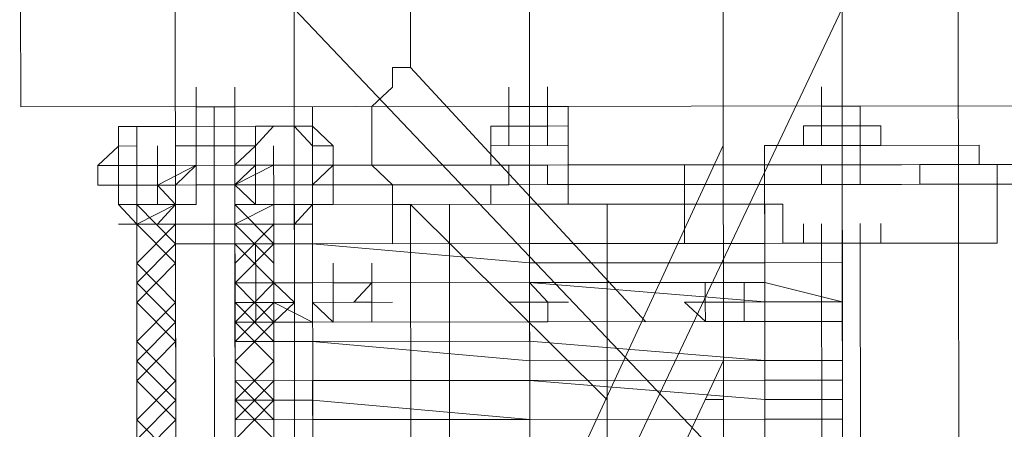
# Model space of a CAD drawing. Header units: inches. Extents: x -5850 to 5646, y 8947 to 13007.
# Tile 199 of 256: x -4348 to -4327, y 11327 to 11336. Entities that reach past the tile are written whole.
import ezdxf

# ---------------------------------------------------------------- set-up
doc = ezdxf.new("R2010")
doc.units = ezdxf.units.IN
doc.header["$MEASUREMENT"] = 0
doc.layers.add('at_Entity', color=7, linetype='Continuous')
doc.layers.add('at_Rect', color=7, linetype='Continuous')

msp = doc.modelspace()

# ---------------------------------------------------------------- linework, layer by layer
at = {"layer": 'at_Entity', "color": 7, "lineweight": 20}
for p, q in [((-4333.276, 11360.9), (-4333.232, 11311.053)), ((-4345.098, 11360.89), (-4345.054, 11311.042)), ((-4342.488, 11311.044), (-4342.511, 11335.965)), ((-4342.511, 11335.965), (-4318.844, 11311.065)), ((-4330.689, 11335.976), (-4342.488, 11311.044)), ((-4340, 11334.702), (-4340.001, 11335.968)), ((-4330.666, 11311.055), (-4330.689, 11335.976)), ((-4328.157, 11311.057), (-4328.179, 11335.978)), ((-4340.391, 11334.701), (-4340, 11334.702)), ((-4340.39, 11334.278), (-4340.391, 11334.701)), ((-4340, 11334.702), (-4334.921, 11329.213)), ((-4344.628, 11333.856), (-4344.628, 11334.274)), ((-4343.791, 11333.856), (-4343.792, 11334.275)), ((-4340.836, 11333.859), (-4340.39, 11334.278)), ((-4337.88, 11333.862), (-4337.881, 11334.28)), ((-4337.044, 11333.862), (-4337.044, 11334.281)), ((-4337.044, 11333.862), (-4337.044, 11334.281)), ((-4331.133, 11333.868), (-4331.133, 11334.286)), ((-4343.791, 11333.856), (-4344.628, 11333.856)), ((-4344.628, 11333.856), (-4344.627, 11333.432)), ((-4344.628, 11333.856), (-4343.791, 11333.856)), ((-4343.791, 11333.856), (-4343.791, 11333.432)), ((-4340.835, 11332.593), (-4340.836, 11333.859)), ((-4337.044, 11333.862), (-4337.88, 11333.862)), ((-4337.88, 11333.862), (-4337.88, 11333.438)), ((-4337.88, 11333.862), (-4337.044, 11333.862)), ((-4337.434, 11333.862), (-4337.044, 11333.862)), ((-4337.044, 11333.862), (-4336.598, 11333.863)), ((-4337.044, 11333.862), (-4337.044, 11333.438)), ((-4336.597, 11333.439), (-4336.598, 11333.863)), ((-4336.597, 11333.439), (-4336.598, 11333.863)), ((-4330.296, 11333.868), (-4331.133, 11333.868)), ((-4331.133, 11333.444), (-4331.133, 11333.868)), ((-4331.133, 11333.868), (-4330.296, 11333.868)), ((-4330.296, 11333.868), (-4330.296, 11333.445)), ((-4345.464, 11333.431), (-4346.3, 11333.43)), ((-4346.3, 11333.43), (-4346.3, 11333.006)), ((-4345.91, 11333.007), (-4345.91, 11333.431)), ((-4345.91, 11333.431), (-4345.464, 11333.431)), ((-4345.464, 11333.431), (-4345.074, 11333.431)), ((-4345.464, 11333.431), (-4345.074, 11333.431)), ((-4345.074, 11333.431), (-4343.345, 11333.433)), ((-4345.073, 11333.008), (-4345.074, 11333.431)), ((-4345.074, 11333.431), (-4345.073, 11333.008)), ((-4345.074, 11333.431), (-4345.073, 11333.008)), ((-4344.627, 11333.432), (-4344.627, 11333.008)), ((-4343.791, 11333.432), (-4343.791, 11333.009)), ((-4343.345, 11333.433), (-4343.345, 11333.009)), ((-4343.345, 11333.009), (-4343.345, 11333.433)), ((-4343.345, 11333.009), (-4343.345, 11333.433)), ((-4343.345, 11333.433), (-4342.955, 11333.433)), ((-4343.345, 11333.009), (-4342.955, 11333.433)), ((-4342.955, 11333.433), (-4342.118, 11333.434)), ((-4342.955, 11333.433), (-4342.508, 11333.434)), ((-4342.508, 11333.434), (-4342.118, 11333.01)), ((-4342.118, 11333.434), (-4341.672, 11333.011)), ((-4337.044, 11333.438), (-4338.27, 11333.437)), ((-4338.27, 11333.014), (-4338.27, 11333.437)), ((-4338.27, 11333.437), (-4338.27, 11333.014)), ((-4337.88, 11333.438), (-4337.88, 11333.014)), ((-4337.044, 11333.438), (-4336.597, 11333.439)), ((-4337.044, 11333.438), (-4337.043, 11333.015)), ((-4336.597, 11333.439), (-4336.597, 11333.015)), ((-4336.597, 11333.439), (-4336.597, 11333.015)), ((-4331.523, 11333.443), (-4331.133, 11333.444)), ((-4331.523, 11333.443), (-4331.523, 11333.02)), ((-4331.133, 11333.444), (-4330.296, 11333.445)), ((-4330.296, 11333.445), (-4331.133, 11333.444)), ((-4331.132, 11333.02), (-4331.133, 11333.444)), ((-4331.133, 11333.444), (-4331.132, 11333.02)), ((-4329.85, 11333.445), (-4330.296, 11333.445)), ((-4330.296, 11333.445), (-4329.85, 11333.445)), ((-4329.85, 11333.445), (-4329.85, 11333.021)), ((-4346.3, 11333.006), (-4346.746, 11332.588)), ((-4346.3, 11333.006), (-4345.91, 11333.007)), ((-4346.3, 11332.588), (-4346.3, 11333.006)), ((-4345.909, 11332.589), (-4345.91, 11333.007)), ((-4345.073, 11333.008), (-4343.345, 11333.009)), ((-4345.073, 11333.008), (-4345.073, 11332.589)), ((-4343.344, 11332.591), (-4343.345, 11333.009)), ((-4343.345, 11333.009), (-4343.344, 11332.591)), ((-4342.115, 11330.055), (-4342.118, 11333.01)), ((-4342.118, 11333.01), (-4342.117, 11332.592)), ((-4341.672, 11333.011), (-4341.671, 11332.592)), ((-4333.251, 11333.018), (-4341.655, 11314.848)), ((-4336.597, 11333.015), (-4338.27, 11333.014)), ((-4338.27, 11333.014), (-4338.27, 11332.595)), ((-4336.597, 11333.015), (-4336.597, 11332.597)), ((-4336.597, 11333.015), (-4336.597, 11332.597)), ((-4331.132, 11333.02), (-4332.359, 11333.019)), ((-4332.359, 11333.019), (-4332.359, 11332.601)), ((-4332.356, 11330.063), (-4332.359, 11333.019)), ((-4330.296, 11333.021), (-4331.132, 11333.02)), ((-4329.85, 11333.021), (-4331.132, 11333.02)), ((-4330.295, 11332.602), (-4330.296, 11333.021)), ((-4329.85, 11333.021), (-4330.296, 11333.021)), ((-4327.731, 11333.023), (-4329.85, 11333.021)), ((-4327.73, 11332.605), (-4327.731, 11333.023)), ((-4327.73, 11332.605), (-4327.731, 11333.023)), ((-4346.3, 11332.588), (-4346.746, 11332.588)), ((-4346.746, 11332.588), (-4346.745, 11332.164)), ((-4346.746, 11332.588), (-4346.745, 11332.164)), ((-4345.909, 11332.589), (-4346.3, 11332.588)), ((-4345.909, 11332.589), (-4346.3, 11332.588)), ((-4346.3, 11332.588), (-4346.299, 11331.741)), ((-4346.3, 11332.588), (-4346.299, 11332.164)), ((-4346.299, 11332.164), (-4346.3, 11332.588)), ((-4345.909, 11331.741), (-4345.909, 11332.589)), ((-4345.463, 11332.589), (-4345.909, 11332.589)), ((-4345.909, 11332.589), (-4345.909, 11332.165)), ((-4345.073, 11332.589), (-4345.463, 11332.589)), ((-4345.073, 11332.589), (-4343.344, 11332.591)), ((-4344.627, 11332.59), (-4345.073, 11332.589)), ((-4345.072, 11332.165), (-4345.073, 11332.589)), ((-4344.626, 11332.166), (-4344.627, 11332.59)), ((-4344.627, 11332.59), (-4344.626, 11332.166)), ((-4343.344, 11332.591), (-4343.79, 11332.59)), ((-4343.79, 11332.59), (-4343.79, 11332.167)), ((-4343.79, 11332.59), (-4343.79, 11332.167)), ((-4343.79, 11332.167), (-4343.79, 11332.59)), ((-4343.79, 11332.167), (-4343.79, 11332.59)), ((-4342.954, 11332.591), (-4343.344, 11332.591)), ((-4343.344, 11332.167), (-4343.344, 11332.591)), ((-4338.27, 11332.595), (-4342.954, 11332.591)), ((-4342.953, 11332.167), (-4342.954, 11332.591)), ((-4342.117, 11332.592), (-4342.117, 11331.744)), ((-4342.117, 11332.168), (-4342.117, 11332.592)), ((-4342.117, 11332.168), (-4342.117, 11332.592)), ((-4342.117, 11332.592), (-4341.671, 11332.592)), ((-4341.671, 11332.592), (-4342.117, 11332.168)), ((-4341.671, 11332.592), (-4341.671, 11332.169)), ((-4340.388, 11332.17), (-4340.835, 11332.593)), ((-4337.879, 11332.596), (-4338.27, 11332.595)), ((-4337.043, 11332.596), (-4338.27, 11332.595)), ((-4337.879, 11332.172), (-4337.879, 11332.596)), ((-4337.879, 11332.596), (-4337.043, 11332.596)), ((-4336.597, 11332.597), (-4337.043, 11332.596)), ((-4337.042, 11332.173), (-4337.043, 11332.596)), ((-4332.805, 11332.6), (-4336.597, 11332.597)), ((-4336.596, 11332.173), (-4336.597, 11332.597)), ((-4334.087, 11332.175), (-4334.087, 11332.599)), ((-4334.087, 11332.175), (-4334.087, 11332.599)), ((-4332.359, 11332.601), (-4332.805, 11332.6)), ((-4331.522, 11332.601), (-4332.359, 11332.601)), ((-4331.522, 11332.601), (-4330.686, 11332.602)), ((-4331.131, 11332.178), (-4331.132, 11332.602)), ((-4330.686, 11332.602), (-4329.403, 11332.603)), ((-4329.013, 11332.604), (-4330.295, 11332.602)), ((-4330.295, 11332.179), (-4330.295, 11332.602)), ((-4329.013, 11332.604), (-4329.403, 11332.603)), ((-4328.567, 11332.604), (-4329.013, 11332.604)), ((-4329.012, 11332.18), (-4329.013, 11332.604)), ((-4328.567, 11332.604), (-4327.73, 11332.605)), ((-4328.176, 11332.181), (-4328.176, 11332.604)), ((-4327.34, 11332.605), (-4327.73, 11332.605)), ((-4326.057, 11332.606), (-4327.34, 11332.605)), ((-4327.339, 11332.181), (-4327.34, 11332.605)), ((-4346.299, 11332.164), (-4346.745, 11332.164)), ((-4346.745, 11332.164), (-4346.299, 11332.164)), ((-4345.909, 11332.165), (-4346.299, 11332.164)), ((-4346.299, 11331.741), (-4346.299, 11332.164)), ((-4346.299, 11332.164), (-4346.299, 11331.741)), ((-4345.463, 11332.165), (-4345.909, 11332.165)), ((-4345.909, 11331.741), (-4345.909, 11332.165)), ((-4345.909, 11331.741), (-4345.909, 11332.165)), ((-4345.909, 11331.741), (-4345.909, 11332.165)), ((-4345.463, 11332.165), (-4345.072, 11332.165)), ((-4345.462, 11331.741), (-4345.463, 11332.165)), ((-4345.072, 11332.165), (-4345.463, 11332.165)), ((-4344.626, 11332.166), (-4345.072, 11332.165)), ((-4345.072, 11331.742), (-4345.072, 11332.165)), ((-4345.072, 11332.165), (-4345.071, 11330.894)), ((-4345.072, 11331.742), (-4345.072, 11332.165)), ((-4345.072, 11331.742), (-4345.072, 11332.165)), ((-4344.626, 11332.166), (-4343.79, 11332.167)), ((-4343.79, 11332.167), (-4343.344, 11332.167)), ((-4342.953, 11332.167), (-4343.79, 11332.167)), ((-4343.79, 11332.167), (-4343.789, 11330.895)), ((-4343.344, 11332.167), (-4343.79, 11332.167)), ((-4343.79, 11332.167), (-4343.79, 11331.743)), ((-4343.343, 11331.743), (-4343.344, 11332.167)), ((-4343.343, 11331.743), (-4343.344, 11332.167)), ((-4343.343, 11331.743), (-4343.344, 11332.167)), ((-4337.879, 11332.172), (-4342.953, 11332.167)), ((-4342.117, 11331.744), (-4342.117, 11332.168)), ((-4341.671, 11332.169), (-4341.67, 11331.745)), ((-4338.269, 11332.172), (-4340.388, 11332.17)), ((-4340.388, 11332.17), (-4337.879, 11332.172)), ((-4340.388, 11331.746), (-4340.388, 11332.17)), ((-4340.388, 11332.17), (-4340.387, 11330.898)), ((-4338.269, 11332.172), (-4336.596, 11332.173)), ((-4337.879, 11332.172), (-4338.269, 11332.172)), ((-4338.269, 11332.172), (-4338.269, 11331.748)), ((-4337.042, 11332.173), (-4337.879, 11332.172)), ((-4332.804, 11332.176), (-4337.042, 11332.173)), ((-4334.087, 11332.175), (-4337.042, 11332.173)), ((-4336.206, 11332.173), (-4337.042, 11332.173)), ((-4336.596, 11332.173), (-4334.087, 11332.175)), ((-4336.596, 11331.749), (-4336.596, 11332.173)), ((-4327.339, 11332.181), (-4334.087, 11332.175)), ((-4334.087, 11332.175), (-4332.358, 11332.177)), ((-4334.086, 11330.904), (-4334.087, 11332.175)), ((-4331.522, 11332.178), (-4332.804, 11332.176)), ((-4327.339, 11332.181), (-4332.358, 11332.177)), ((-4331.522, 11332.178), (-4329.849, 11332.179)), ((-4331.522, 11332.178), (-4329.849, 11332.179)), ((-4331.522, 11332.178), (-4330.295, 11332.179)), ((-4330.295, 11332.179), (-4329.012, 11332.18)), ((-4329.403, 11332.179), (-4330.295, 11332.179)), ((-4329.012, 11332.18), (-4329.403, 11332.179)), ((-4328.566, 11332.18), (-4329.012, 11332.18)), ((-4327.73, 11332.181), (-4328.566, 11332.18)), ((-4327.339, 11332.181), (-4327.73, 11332.181)), ((-4326.057, 11332.182), (-4327.339, 11332.181)), ((-4327.338, 11330.91), (-4327.339, 11332.181)), ((-4345.908, 11331.317), (-4346.299, 11331.741)), ((-4345.909, 11331.741), (-4345.462, 11331.741)), ((-4345.884, 11303.864), (-4345.909, 11331.741)), ((-4345.908, 11331.317), (-4345.909, 11331.741)), ((-4345.462, 11331.741), (-4345.072, 11331.742)), ((-4345.072, 11331.742), (-4345.071, 11330.894)), ((-4345.071, 11330.894), (-4345.072, 11331.742)), ((-4343.79, 11331.743), (-4343.789, 11330.895)), ((-4343.79, 11331.743), (-4343.789, 11330.895)), ((-4343.79, 11331.743), (-4343.343, 11331.743)), ((-4343.343, 11331.743), (-4342.953, 11331.744)), ((-4342.928, 11303.867), (-4342.953, 11331.744)), ((-4342.507, 11331.744), (-4342.953, 11331.744)), ((-4342.506, 11330.896), (-4342.507, 11331.744)), ((-4342.507, 11331.744), (-4342.117, 11331.744)), ((-4342.507, 11331.744), (-4342.117, 11331.744)), ((-4342.117, 11331.744), (-4337.432, 11331.748)), ((-4341.67, 11331.745), (-4342.117, 11331.744)), ((-4342.092, 11303.868), (-4342.117, 11331.744)), ((-4342.117, 11331.744), (-4342.116, 11331.32)), ((-4339.998, 11331.746), (-4340.388, 11331.746)), ((-4339.985, 11318.229), (-4339.998, 11331.746)), ((-4339.998, 11331.746), (-4335.756, 11327.529)), ((-4339.161, 11331.747), (-4336.596, 11331.749)), ((-4339.136, 11303.87), (-4339.161, 11331.747)), ((-4337.432, 11331.748), (-4337.042, 11331.749)), ((-4331.968, 11331.753), (-4337.042, 11331.749)), ((-4336.596, 11331.749), (-4335.759, 11331.75)), ((-4335.759, 11331.75), (-4335.735, 11303.873)), ((-4332.333, 11303.877), (-4332.358, 11331.753)), ((-4331.968, 11331.753), (-4331.967, 11330.906)), ((-4345.071, 11330.894), (-4345.072, 11331.318)), ((-4345.071, 11330.894), (-4345.072, 11331.318)), ((-4345.071, 11330.894), (-4345.072, 11331.318)), ((-4345.071, 11330.894), (-4345.072, 11331.318)), ((-4345.071, 11330.894), (-4345.072, 11331.318)), ((-4345.071, 11330.894), (-4345.072, 11331.318)), ((-4343.789, 11330.895), (-4343.789, 11331.319)), ((-4343.789, 11330.895), (-4343.789, 11331.319)), ((-4343.789, 11330.895), (-4343.789, 11331.319)), ((-4343.789, 11330.895), (-4343.789, 11331.319)), ((-4343.789, 11330.895), (-4343.789, 11331.319)), ((-4343.789, 11330.895), (-4343.789, 11331.319)), ((-4343.789, 11330.895), (-4343.789, 11331.319)), ((-4343.789, 11330.895), (-4343.789, 11331.319)), ((-4342.116, 11331.32), (-4342.953, 11331.32)), ((-4334.086, 11330.904), (-4334.086, 11331.328)), ((-4334.086, 11330.904), (-4334.086, 11331.328)), ((-4331.521, 11330.906), (-4331.521, 11331.33)), ((-4331.13, 11330.906), (-4331.131, 11331.33)), ((-4331.13, 11330.906), (-4331.131, 11331.33)), ((-4330.294, 11330.907), (-4330.294, 11331.331)), ((-4330.294, 11330.907), (-4330.294, 11331.331)), ((-4329.848, 11330.908), (-4329.848, 11331.331)), ((-4327.338, 11330.91), (-4327.339, 11331.334)), ((-4345.071, 11330.894), (-4343.789, 11330.895)), ((-4345.048, 11305.131), (-4345.071, 11330.894)), ((-4344.625, 11330.894), (-4345.071, 11330.894)), ((-4345.048, 11305.131), (-4345.071, 11330.894)), ((-4343.789, 11330.895), (-4344.625, 11330.894)), ((-4343.343, 11330.896), (-4343.789, 11330.895)), ((-4343.343, 11330.896), (-4343.789, 11330.895)), ((-4343.343, 11330.896), (-4343.789, 11330.895)), ((-4343.789, 11330.895), (-4343.766, 11305.132)), ((-4343.789, 11330.895), (-4343.766, 11305.132)), ((-4343.788, 11330.477), (-4343.789, 11330.895)), ((-4343.343, 11330.896), (-4343.342, 11330.054)), ((-4343.342, 11330.054), (-4343.343, 11330.896)), ((-4343.343, 11330.896), (-4342.952, 11330.896)), ((-4343.343, 11330.896), (-4342.952, 11330.896)), ((-4343.343, 11330.896), (-4342.952, 11330.896)), ((-4342.952, 11330.896), (-4342.116, 11330.897)), ((-4342.116, 11330.897), (-4342.952, 11330.896)), ((-4342.952, 11330.896), (-4342.952, 11330.054)), ((-4342.952, 11330.896), (-4342.952, 11330.054)), ((-4342.952, 11330.896), (-4342.506, 11330.896)), ((-4342.116, 11330.897), (-4342.506, 11330.896)), ((-4337.432, 11330.901), (-4342.116, 11330.897)), ((-4342.116, 11330.897), (-4337.431, 11330.483)), ((-4342.116, 11330.897), (-4337.431, 11330.483)), ((-4340.387, 11330.898), (-4339.16, 11330.899)), ((-4339.16, 11330.899), (-4340.387, 11330.898)), ((-4332.357, 11330.905), (-4337.432, 11330.901)), ((-4334.086, 11330.904), (-4335.759, 11330.902)), ((-4335.759, 11330.902), (-4334.086, 11330.904)), ((-4327.338, 11330.91), (-4334.086, 11330.904)), ((-4334.086, 11330.904), (-4331.967, 11330.906)), ((-4331.967, 11330.906), (-4332.357, 11330.905)), ((-4331.967, 11330.906), (-4330.294, 11330.907)), ((-4330.684, 11330.907), (-4331.967, 11330.906)), ((-4331.13, 11330.906), (-4331.521, 11330.906)), ((-4331.13, 11330.906), (-4331.521, 11330.906)), ((-4331.13, 11330.906), (-4329.848, 11330.908)), ((-4331.13, 11330.906), (-4330.294, 11330.907)), ((-4331.106, 11303.878), (-4331.13, 11330.906)), ((-4330.684, 11330.489), (-4330.684, 11330.907)), ((-4330.684, 11330.907), (-4330.684, 11330.489)), ((-4330.294, 11330.907), (-4327.338, 11330.91)), ((-4329.848, 11330.908), (-4330.294, 11330.907)), ((-4330.294, 11330.907), (-4330.271, 11305.144)), ((-4343.788, 11330.053), (-4343.788, 11330.477)), ((-4343.788, 11330.053), (-4343.788, 11330.477)), ((-4343.342, 11330.054), (-4343.342, 11330.477)), ((-4343.342, 11330.054), (-4343.342, 11330.477)), ((-4343.342, 11330.054), (-4343.342, 11330.477)), ((-4343.342, 11330.054), (-4343.342, 11330.477)), ((-4342.952, 11330.054), (-4342.952, 11330.478)), ((-4342.952, 11330.054), (-4342.952, 11330.478)), ((-4342.952, 11330.054), (-4342.952, 11330.478)), ((-4342.952, 11330.054), (-4342.952, 11330.478)), ((-4341.669, 11330.055), (-4341.669, 11330.479)), ((-4340.833, 11330.056), (-4340.833, 11330.48)), ((-4337.431, 11330.483), (-4332.357, 11330.487)), ((-4332.357, 11330.487), (-4337.431, 11330.483)), ((-4332.357, 11330.487), (-4330.684, 11330.489)), ((-4330.684, 11330.489), (-4332.357, 11330.487)), ((-4330.684, 11330.489), (-4330.683, 11330.065)), ((-4343.342, 11330.054), (-4343.788, 11330.053)), ((-4343.788, 11330.053), (-4343.342, 11330.054)), ((-4343.788, 11329.629), (-4343.788, 11330.053)), ((-4342.952, 11330.054), (-4343.342, 11330.054)), ((-4343.342, 11330.054), (-4343.341, 11329.206)), ((-4342.952, 11330.054), (-4343.342, 11330.054)), ((-4342.952, 11330.054), (-4342.115, 11330.055)), ((-4342.115, 11330.055), (-4342.952, 11330.054)), ((-4342.505, 11329.63), (-4342.952, 11330.054)), ((-4342.115, 11330.055), (-4337.431, 11330.059)), ((-4342.115, 11330.055), (-4337.431, 11330.059)), ((-4342.115, 11329.631), (-4342.115, 11330.055)), ((-4342.115, 11329.631), (-4342.115, 11330.055)), ((-4340.833, 11330.056), (-4341.669, 11330.055)), ((-4341.669, 11330.055), (-4340.833, 11330.056)), ((-4341.669, 11329.631), (-4341.669, 11330.055)), ((-4341.669, 11330.055), (-4341.669, 11329.631)), ((-4341.669, 11329.631), (-4341.669, 11330.055)), ((-4341.669, 11329.631), (-4341.669, 11330.055)), ((-4340.833, 11330.056), (-4341.222, 11329.632)), ((-4340.832, 11329.632), (-4340.833, 11330.056)), ((-4340.832, 11329.632), (-4340.833, 11330.056)), ((-4340.833, 11330.056), (-4340.832, 11329.208)), ((-4340.832, 11329.632), (-4340.833, 11330.056)), ((-4340.832, 11329.632), (-4340.833, 11330.056)), ((-4340.833, 11330.056), (-4340.832, 11329.632)), ((-4340.833, 11330.056), (-4340.832, 11329.632)), ((-4332.356, 11330.063), (-4337.431, 11330.059)), ((-4337.431, 11330.059), (-4332.356, 11329.64)), ((-4337.431, 11330.059), (-4337.43, 11329.211)), ((-4337.04, 11329.635), (-4337.431, 11330.059)), ((-4333.639, 11329.638), (-4333.639, 11330.062)), ((-4332.802, 11329.639), (-4332.802, 11330.063)), ((-4332.802, 11329.639), (-4332.802, 11330.063)), ((-4332.356, 11330.063), (-4330.683, 11329.641)), ((-4330.683, 11329.641), (-4330.683, 11330.065)), ((-4330.683, 11330.065), (-4330.683, 11329.641)), ((-4343.788, 11329.629), (-4343.342, 11329.63)), ((-4343.788, 11329.629), (-4343.787, 11329.206)), ((-4342.951, 11329.63), (-4342.114, 11329.207)), ((-4342.951, 11329.206), (-4342.505, 11329.63)), ((-4340.832, 11329.632), (-4341.669, 11329.631)), ((-4341.222, 11329.632), (-4340.832, 11329.632)), ((-4340.832, 11329.632), (-4340.832, 11329.208)), ((-4337.04, 11329.212), (-4337.04, 11329.635)), ((-4333.639, 11329.638), (-4334.085, 11329.638)), ((-4334.085, 11329.638), (-4333.638, 11329.215)), ((-4332.802, 11329.639), (-4333.639, 11329.638)), ((-4332.802, 11329.639), (-4333.639, 11329.638)), ((-4333.639, 11329.638), (-4333.248, 11329.639)), ((-4333.248, 11329.639), (-4333.639, 11329.638)), ((-4333.639, 11329.638), (-4333.638, 11329.215)), ((-4333.639, 11329.638), (-4333.638, 11329.215)), ((-4333.639, 11329.638), (-4333.638, 11329.215)), ((-4332.802, 11329.639), (-4332.802, 11329.215)), ((-4332.802, 11329.215), (-4332.802, 11329.639)), ((-4330.683, 11329.641), (-4332.356, 11329.64)), ((-4332.356, 11329.216), (-4332.356, 11329.64)), ((-4332.356, 11329.216), (-4332.356, 11329.64)), ((-4330.683, 11329.217), (-4330.683, 11329.641)), ((-4330.683, 11329.641), (-4330.683, 11329.217)), ((-4342.114, 11329.207), (-4343.787, 11329.206)), ((-4343.787, 11328.787), (-4343.787, 11329.206)), ((-4343.787, 11328.787), (-4343.787, 11329.206)), ((-4343.341, 11329.206), (-4342.951, 11329.206)), ((-4342.114, 11329.207), (-4337.43, 11329.211)), ((-4342.114, 11329.207), (-4337.43, 11329.211)), ((-4340.832, 11329.208), (-4341.668, 11329.207)), ((-4337.43, 11329.211), (-4332.356, 11329.216)), ((-4332.356, 11329.216), (-4337.43, 11329.211)), ((-4337.43, 11329.211), (-4337.04, 11329.212)), ((-4332.802, 11329.215), (-4333.638, 11329.215)), ((-4332.802, 11329.215), (-4333.638, 11329.215)), ((-4332.356, 11329.216), (-4330.683, 11329.217)), ((-4330.683, 11329.217), (-4332.356, 11329.216)), ((-4330.683, 11329.217), (-4330.682, 11328.375)), ((-4343.787, 11328.787), (-4342.114, 11328.789)), ((-4342.114, 11328.789), (-4343.787, 11328.787)), ((-4343.786, 11327.94), (-4343.787, 11328.787)), ((-4337.43, 11328.793), (-4342.114, 11328.789)), ((-4342.114, 11328.789), (-4337.429, 11328.369)), ((-4337.43, 11328.793), (-4332.355, 11328.374)), ((-4330.682, 11328.375), (-4330.682, 11328.799)), ((-4343.786, 11327.94), (-4343.787, 11328.363)), ((-4333.247, 11328.373), (-4339.982, 11314.002)), ((-4332.355, 11328.374), (-4337.429, 11328.369)), ((-4332.355, 11328.374), (-4330.682, 11328.375)), ((-4330.682, 11328.375), (-4332.355, 11328.374)), ((-4330.682, 11328.375), (-4330.682, 11327.951)), ((-4343.786, 11327.94), (-4342.113, 11327.941)), ((-4342.113, 11327.941), (-4343.786, 11327.94)), ((-4343.786, 11327.521), (-4343.786, 11327.94)), ((-4342.113, 11327.941), (-4337.429, 11327.945)), ((-4337.429, 11327.945), (-4342.113, 11327.941)), ((-4341.428, 10560.866), (-4342.113, 11327.941)), ((-4332.354, 11327.95), (-4337.429, 11327.945)), ((-4337.429, 11327.945), (-4332.354, 11327.532)), ((-4332.354, 11327.95), (-4330.682, 11327.951)), ((-4330.681, 11327.533), (-4330.682, 11327.951)), ((-4343.786, 11327.521), (-4342.113, 11327.523)), ((-4343.786, 11327.521), (-4343.785, 11327.098)), ((-4342.113, 11327.523), (-4337.428, 11327.103)), ((-4333.637, 11327.531), (-4333.246, 11327.531)), ((-4332.354, 11327.532), (-4330.681, 11327.533)), ((-4330.681, 11327.109), (-4330.681, 11327.533)), ((-4330.681, 11327.533), (-4330.681, 11327.109)), ((-4343.785, 11327.098), (-4342.112, 11327.099)), ((-4343.785, 11326.674), (-4343.785, 11327.098)), ((-4343.785, 11326.674), (-4343.785, 11327.098)), ((-4342.112, 11327.099), (-4337.428, 11327.103)), ((-4337.428, 11327.103), (-4332.354, 11327.108)), ((-4332.354, 11327.108), (-4337.428, 11327.103)), ((-4332.354, 11327.108), (-4330.681, 11327.109)), ((-4330.681, 11327.109), (-4332.354, 11327.108)), ((-4330.681, 11327.109), (-4330.68, 11326.262))]:
    msp.add_line(p, q, dxfattribs=at)
at = {"layer": 'at_Entity', "color": 3, "lineweight": 20}
for p, q in [((-4337.438, 11338.083), (-4337.435, 11334.28)), ((-4330.688, 11335.558), (-4330.686, 11332.602)), ((-4337.435, 11334.28), (-4337.435, 11334.704)), ((-4344.628, 11333.856), (-4344.628, 11334.274)), ((-4343.791, 11333.856), (-4343.792, 11334.275)), ((-4337.88, 11333.862), (-4337.881, 11334.28)), ((-4337.435, 11334.28), (-4337.433, 11332.596)), ((-4337.044, 11333.862), (-4337.044, 11334.281)), ((-4337.044, 11333.862), (-4337.044, 11334.281)), ((-4344.235, 11331.319), (-4344.238, 11333.856)), ((-4342.116, 11330.897), (-4342.118, 11333.858)), ((-4342.118, 11333.434), (-4346.3, 11333.43)), ((-4345.464, 11333.431), (-4346.3, 11333.43)), ((-4346.3, 11333.43), (-4346.299, 11331.741)), ((-4345.074, 11333.431), (-4345.464, 11333.431)), ((-4345.073, 11333.008), (-4345.074, 11333.431)), ((-4343.345, 11333.009), (-4343.345, 11333.433)), ((-4343.345, 11333.433), (-4342.955, 11333.433)), ((-4342.955, 11333.433), (-4342.118, 11333.434)), ((-4342.118, 11333.434), (-4342.118, 11333.01)), ((-4330.295, 11332.602), (-4330.296, 11333.445)), ((-4346.3, 11333.006), (-4346.299, 11331.741)), ((-4345.463, 11332.589), (-4345.464, 11333.007)), ((-4345.463, 11332.589), (-4345.464, 11333.007)), ((-4345.463, 11332.589), (-4345.464, 11333.007)), ((-4345.073, 11332.589), (-4345.073, 11333.008)), ((-4344.627, 11333.008), (-4345.073, 11333.008)), ((-4345.073, 11332.589), (-4345.073, 11333.008)), ((-4344.626, 11331.742), (-4344.627, 11333.008)), ((-4343.79, 11332.59), (-4343.791, 11333.009)), ((-4343.79, 11332.59), (-4343.345, 11333.009)), ((-4343.344, 11332.591), (-4343.345, 11333.009)), ((-4342.954, 11332.591), (-4342.954, 11333.009)), ((-4342.118, 11333.01), (-4341.672, 11333.011)), ((-4341.672, 11333.011), (-4341.671, 11332.169)), ((-4337.434, 11333.014), (-4337.433, 11332.172)), ((-4337.433, 11332.596), (-4337.434, 11333.014)), ((-4344.627, 11332.59), (-4345.463, 11332.165)), ((-4345.463, 11332.165), (-4345.463, 11332.589)), ((-4345.463, 11332.165), (-4345.463, 11332.589)), ((-4345.463, 11332.165), (-4345.463, 11332.589)), ((-4345.073, 11332.589), (-4345.463, 11332.589)), ((-4345.073, 11332.589), (-4345.463, 11332.589)), ((-4345.072, 11332.165), (-4344.627, 11332.59)), ((-4344.626, 11332.166), (-4344.627, 11332.59)), ((-4344.235, 11330.477), (-4344.236, 11332.59)), ((-4342.954, 11332.591), (-4343.79, 11332.167)), ((-4343.79, 11332.167), (-4343.344, 11332.591)), ((-4343.79, 11332.167), (-4343.79, 11332.59)), ((-4343.344, 11332.167), (-4343.344, 11332.591)), ((-4343.344, 11332.167), (-4343.344, 11332.591)), ((-4343.344, 11332.591), (-4342.954, 11332.591)), ((-4342.954, 11332.591), (-4343.344, 11332.591)), ((-4337.433, 11332.596), (-4337.431, 11330.483)), ((-4337.432, 11331.325), (-4337.433, 11332.596)), ((-4330.684, 11330.907), (-4330.686, 11332.602)), ((-4330.686, 11332.602), (-4330.681, 11327.109)), ((-4327.339, 11332.181), (-4327.34, 11332.605)), ((-4345.072, 11331.742), (-4345.463, 11332.165)), ((-4345.072, 11332.165), (-4345.072, 11331.742)), ((-4345.072, 11331.742), (-4345.072, 11332.165)), ((-4343.343, 11331.743), (-4343.79, 11332.167)), ((-4343.79, 11331.743), (-4343.79, 11332.167)), ((-4343.344, 11332.167), (-4343.79, 11332.167)), ((-4343.344, 11332.167), (-4343.343, 11331.743)), ((-4343.343, 11331.743), (-4343.344, 11332.167)), ((-4342.953, 11332.167), (-4343.344, 11332.167)), ((-4342.953, 11331.744), (-4342.953, 11332.167)), ((-4341.671, 11332.169), (-4342.117, 11332.168)), ((-4342.117, 11332.168), (-4342.117, 11331.744)), ((-4346.299, 11331.741), (-4345.909, 11331.741)), ((-4345.909, 11331.741), (-4345.462, 11331.741)), ((-4345.909, 11331.741), (-4345.071, 11330.894)), ((-4345.909, 11331.741), (-4345.908, 11331.317)), ((-4345.908, 11331.317), (-4345.072, 11331.742)), ((-4345.462, 11331.741), (-4345.072, 11331.742)), ((-4345.462, 11331.318), (-4345.072, 11331.742)), ((-4345.072, 11331.742), (-4345.071, 11330.894)), ((-4345.072, 11331.742), (-4344.626, 11331.742)), ((-4343.789, 11331.319), (-4343.79, 11331.743)), ((-4343.79, 11331.743), (-4342.952, 11330.896)), ((-4343.79, 11331.743), (-4343.343, 11331.743)), ((-4343.789, 11331.319), (-4342.953, 11331.744)), ((-4342.953, 11331.744), (-4343.343, 11331.743)), ((-4342.953, 11331.32), (-4342.953, 11331.744)), ((-4342.117, 11331.744), (-4342.507, 11331.32)), ((-4342.116, 11331.32), (-4346.299, 11331.317)), ((-4345.908, 11331.317), (-4345.462, 11331.318)), ((-4345.908, 11331.317), (-4345.071, 11330.476)), ((-4345.907, 11330.475), (-4345.072, 11331.318)), ((-4343.789, 11330.895), (-4343.789, 11331.319)), ((-4343.789, 11331.319), (-4342.952, 11330.478)), ((-4343.788, 11330.477), (-4342.953, 11331.32)), ((-4342.952, 11330.896), (-4342.953, 11331.32)), ((-4342.952, 11330.896), (-4342.953, 11331.32)), ((-4342.952, 11330.896), (-4342.953, 11331.32)), ((-4342.507, 11331.32), (-4342.953, 11331.32)), ((-4337.432, 11331.325), (-4337.432, 11330.901)), ((-4337.432, 11330.901), (-4337.432, 11331.325)), ((-4331.131, 11331.33), (-4331.129, 11329.641)), ((-4330.685, 11331.331), (-4330.684, 11330.907)), ((-4345.907, 11330.051), (-4345.071, 11330.894)), ((-4343.789, 11330.895), (-4342.952, 11330.054)), ((-4343.788, 11330.053), (-4342.952, 11330.896)), ((-4342.952, 11330.896), (-4342.951, 11329.206)), ((-4337.432, 11330.901), (-4337.431, 11330.483)), ((-4337.432, 11330.901), (-4337.428, 11327.103)), ((-4337.431, 11330.483), (-4337.432, 11330.901)), ((-4330.684, 11330.489), (-4330.684, 11330.907)), ((-4345.907, 11329.627), (-4345.071, 11330.476)), ((-4345.907, 11330.475), (-4345.07, 11329.628)), ((-4344.231, 11326.25), (-4344.235, 11330.477)), ((-4341.669, 11330.055), (-4341.669, 11330.479)), ((-4341.669, 11330.055), (-4341.669, 11330.479)), ((-4341.669, 11330.055), (-4341.669, 11330.479)), ((-4337.431, 11330.483), (-4337.431, 11330.059)), ((-4337.431, 11330.059), (-4337.431, 11330.483)), ((-4345.907, 11330.051), (-4345.07, 11329.204)), ((-4343.788, 11330.053), (-4342.951, 11329.206)), ((-4343.787, 11329.206), (-4342.952, 11330.054)), ((-4342.115, 11329.631), (-4342.115, 11330.055)), ((-4341.669, 11330.055), (-4341.668, 11329.207)), ((-4341.669, 11329.631), (-4341.669, 11330.055)), ((-4341.669, 11330.055), (-4341.669, 11329.631)), ((-4341.669, 11329.631), (-4341.669, 11330.055)), ((-4341.669, 11329.631), (-4341.669, 11330.055)), ((-4340.833, 11330.056), (-4340.832, 11329.208)), ((-4337.431, 11329.635), (-4337.431, 11330.059)), ((-4337.431, 11329.635), (-4337.431, 11330.059)), ((-4333.639, 11330.062), (-4333.639, 11329.638)), ((-4332.802, 11330.063), (-4332.802, 11329.215)), ((-4332.802, 11329.639), (-4332.802, 11330.063)), ((-4345.907, 11329.627), (-4345.069, 11328.786)), ((-4345.906, 11328.785), (-4345.07, 11329.628)), ((-4343.788, 11329.629), (-4342.95, 11328.788)), ((-4343.787, 11328.787), (-4342.951, 11329.63)), ((-4343.342, 11329.63), (-4342.505, 11329.63)), ((-4342.115, 11329.631), (-4340.386, 11329.632)), ((-4341.668, 11329.207), (-4342.115, 11329.631)), ((-4337.877, 11329.635), (-4336.594, 11329.636)), ((-4337.43, 11329.211), (-4337.431, 11329.635)), ((-4337.43, 11329.211), (-4337.431, 11329.635)), ((-4334.085, 11329.638), (-4332.356, 11329.64)), ((-4333.638, 11329.215), (-4333.639, 11329.638)), ((-4333.638, 11329.215), (-4333.639, 11329.638)), ((-4333.638, 11329.215), (-4333.639, 11329.638)), ((-4332.356, 11329.64), (-4332.802, 11329.639)), ((-4332.802, 11329.215), (-4332.802, 11329.639)), ((-4332.356, 11329.216), (-4332.356, 11329.64)), ((-4345.906, 11328.362), (-4345.07, 11329.204)), ((-4343.787, 11329.206), (-4342.95, 11328.364)), ((-4343.787, 11328.363), (-4342.951, 11329.206)), ((-4337.43, 11329.211), (-4337.429, 11328.369)), ((-4332.802, 11329.215), (-4332.356, 11329.216)), ((-4345.906, 11328.785), (-4345.069, 11327.939)), ((-4345.905, 11327.938), (-4345.069, 11328.786)), ((-4345.906, 11328.362), (-4345.068, 11327.52)), ((-4343.787, 11328.363), (-4342.949, 11327.522)), ((-4343.786, 11327.521), (-4342.95, 11328.364)), ((-4337.429, 11328.369), (-4337.429, 11327.945)), ((-4345.905, 11327.938), (-4345.068, 11327.097)), ((-4345.904, 11327.096), (-4345.069, 11327.939)), ((-4343.786, 11327.94), (-4342.949, 11327.098)), ((-4343.785, 11327.098), (-4342.95, 11327.94)), ((-4337.429, 11327.945), (-4337.428, 11327.103)), ((-4337.429, 11327.945), (-4337.429, 11327.527)), ((-4345.904, 11326.672), (-4345.068, 11327.52)), ((-4343.786, 11327.521), (-4342.949, 11326.675)), ((-4343.785, 11326.674), (-4342.949, 11327.522)), ((-4337.429, 11327.527), (-4337.428, 11327.103)), ((-4345.904, 11326.248), (-4345.068, 11327.097)), ((-4345.904, 11327.096), (-4345.067, 11326.249)), ((-4337.428, 11326.68), (-4337.428, 11327.103))]:
    msp.add_line(p, q, dxfattribs=at)
at = {"layer": 'at_Rect', "color": 7, "lineweight": 20}
for p in [(-4348.435, 11358.774), (-4326.449, 11333.872)]:
    msp.add_line(p, (-4348.412, 11333.852), dxfattribs=at)

doc.saveas('drawing.dxf')
